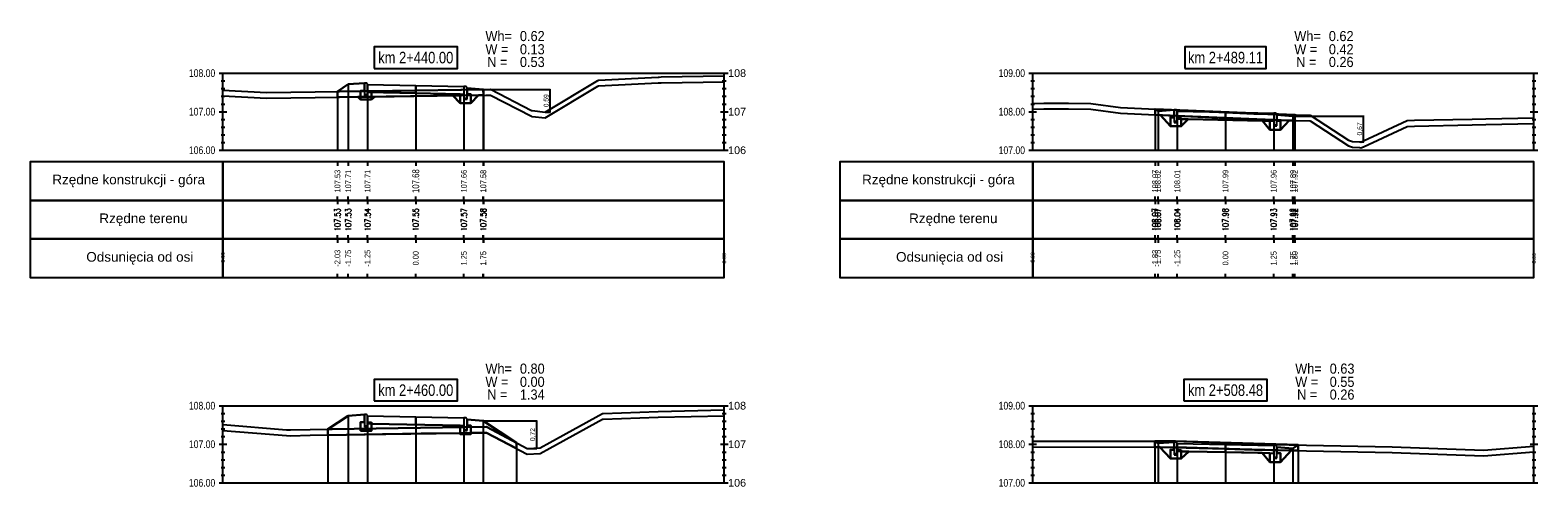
# Model space of a CAD drawing. Extents: x 7537626 to 7538805, y 5722894 to 5725486.
# Tile 33 of 105: x 7538198 to 7538237, y 5725399 to 5725410. Entities that reach past the tile are written whole.
import ezdxf

# ---------------------------------------------------------------- set-up
doc = ezdxf.new("R2010")
doc.units = 0
doc.header["$PDMODE"] = 35
doc.header["$PDSIZE"] = 0.3
for name, color, linetype in [('C-DROGI-PROFILE', 7, 'Continuous'), ('C-DROGI-PROFILE-ETYKIETY', 7, 'Continuous'), ('C-DROGI-PRZEKROJE-ETYKIETY', 7, 'Continuous'), ('C-POPRZECZKA-przekrój', 2, 'Continuous'), ('C-POPRZECZKA-widok', 1, 'Continuous')]:
    doc.layers.add(name, color=color, linetype=linetype)
for name, color, linetype, true_color in [('C-humus', 7, 'Continuous', 0x003df5), ('C-Teren', 7, 'Continuous', 0x008521), ('poprzeczki', 7, 'Continuous', 0x0000d6)]:
    doc.layers.add(name, color=color, linetype=linetype, true_color=true_color)
for name, color, linetype, lineweight, plot in [('D-1.pow. hum.', 7, 'Continuous', 30, False), ('D-2.wykop', 30, 'Continuous', 30, False), ('D-3.nasyp', 4, 'Continuous', 30, False)]:
    doc.layers.add(name, color=color, linetype=linetype, lineweight=lineweight, plot=plot)
doc.layers.add('D-roboty-ziemne-opis', color=2, linetype='Continuous', lineweight=30)
doc.styles.add('2mm08', font='arial.ttf', dxfattribs={"width": 0.8})
doc.styles.add('opis_50', font='arial.ttf', dxfattribs={"height": 0.125})
doc.styles.get("Standard").update_dxf_attribs({"font": 'arial.ttf'})
doc.dimstyles.new('OPIS_50', dxfattribs={"dimscale": 0.5, "dimtxt": 0.125, "dimasz": 0.25, "dimexe": 0.1, "dimexo": 0.15, "dimgap": 0.1, "dimtad": 1, "dimzin": 0, "dimtxsty": 'opis_50', "dimblk": 'ARCHTICK', "dimcen": 0.15, "dimdle": 0.1, "dimaunit": 2, "dimadec": 4, "dimazin": 0, "dimtfac": 1, "dimtmove": 0, "dimatfit": 3, "dimfxl": 1, "dimarcsym": 0})

# ---------------------------------------------------------------- blocks, each defined once
blk = doc.blocks.new('_ArchTick')
at = {"color": 0, "linetype": 'ByBlock', "const_width": 0.15}
blk.add_lwpolyline([(-0.5, -0.5), (0.5, 0.5)], dxfattribs=at)
blk = doc.blocks.new('*D120')
at = {"layer": 'Defpoints', "color": 0, "transparency": 16777216}
for p in [(7538209.328, 5725408.918), (7538210.936, 5725408.33), (7538211.057, 5725408.33)]:
    blk.add_point(p, dxfattribs=at)
at = {"layer": 'poprzeczki', "color": 0, "lineweight": -2, "transparency": 16777216}
for p, q in [((7538209.343, 5725408.918), (7538211.067, 5725408.918)), ((7538211.057, 5725408.928), (7538211.057, 5725408.32)), ((7538210.951, 5725408.33), (7538211.067, 5725408.33))]:
    blk.add_line(p, q, dxfattribs=at)
at = {"layer": 'poprzeczki', "color": 0, "lineweight": -2, "transparency": 16777216, "xscale": 0.025, "yscale": 0.025, "zscale": 0.025}
for p, rotation in [((7538211.057, 5725408.918), 90), ((7538211.057, 5725408.33), 270)]:
    blk.add_blockref('_ArchTick', p, dxfattribs=dict(at, rotation=rotation))
at = {"layer": 'poprzeczki', "color": 0, "transparency": 16777216, "insert": (7538210.972, 5725408.624), "char_height": 0.125, "attachment_point": 5, "rotation": 90, "style": 'opis_50'}
blk.add_mtext('0,59', dxfattribs=at)
blk = doc.blocks.new('*D121')
at = {"layer": 'Defpoints', "color": 0, "transparency": 16777216}
for p in [(7538209.328, 5725400.325), (7538210.464, 5725399.604), (7538210.705, 5725399.604)]:
    blk.add_point(p, dxfattribs=at)
at = {"layer": 'poprzeczki', "color": 0, "lineweight": -2, "transparency": 16777216}
for p, q in [((7538209.343, 5725400.325), (7538210.715, 5725400.325)), ((7538210.705, 5725400.335), (7538210.705, 5725399.594)), ((7538210.479, 5725399.604), (7538210.715, 5725399.604))]:
    blk.add_line(p, q, dxfattribs=at)
at = {"layer": 'poprzeczki', "color": 0, "lineweight": -2, "transparency": 16777216, "xscale": 0.025, "yscale": 0.025, "zscale": 0.025}
for p, rotation in [((7538210.705, 5725400.325), 90), ((7538210.705, 5725399.604), 270)]:
    blk.add_blockref('_ArchTick', p, dxfattribs=dict(at, rotation=rotation))
at = {"layer": 'poprzeczki', "color": 0, "transparency": 16777216, "insert": (7538210.62, 5725399.965), "char_height": 0.125, "attachment_point": 5, "rotation": 90, "style": 'opis_50'}
blk.add_mtext('0,72', dxfattribs=at)
blk = doc.blocks.new('*D123')
at = {"layer": 'Defpoints', "color": 0, "transparency": 16777216}
for p in [(7538230.328, 5725408.227), (7538232.049, 5725407.559), (7538232.152, 5725407.559)]:
    blk.add_point(p, dxfattribs=at)
at = {"layer": 'poprzeczki', "color": 0, "lineweight": -2, "transparency": 16777216}
for p, q in [((7538230.343, 5725408.227), (7538232.162, 5725408.227)), ((7538232.152, 5725408.237), (7538232.152, 5725407.549)), ((7538232.064, 5725407.559), (7538232.162, 5725407.559))]:
    blk.add_line(p, q, dxfattribs=at)
at = {"layer": 'poprzeczki', "color": 0, "lineweight": -2, "transparency": 16777216, "xscale": 0.025, "yscale": 0.025, "zscale": 0.025}
for p, rotation in [((7538232.152, 5725408.227), 90), ((7538232.152, 5725407.559), 270)]:
    blk.add_blockref('_ArchTick', p, dxfattribs=dict(at, rotation=rotation))
at = {"layer": 'poprzeczki', "color": 0, "transparency": 16777216, "insert": (7538232.067, 5725407.893), "char_height": 0.125, "attachment_point": 5, "rotation": 90, "style": 'opis_50'}
blk.add_mtext('0,67', dxfattribs=at)

msp = doc.modelspace()

# ---------------------------------------------------------------- linework, layer by layer
at = {"layer": 'C-DROGI-PROFILE', "color": 7, "linetype": 'Continuous', "lineweight": -3}
for p, q in [((7538205.548, 5725407.039), (7538205.548, 5725406.939)), ((7538205.828, 5725407.039), (7538205.828, 5725406.939)), ((7538206.328, 5725407.039), (7538206.328, 5725406.939)), ((7538207.578, 5725407.039), (7538207.578, 5725406.939)), ((7538208.828, 5725407.039), (7538208.828, 5725406.939)), ((7538209.328, 5725407.039), (7538209.328, 5725406.939)), ((7538209.332, 5725407.039), (7538209.332, 5725406.939)), ((7538226.751, 5725407.039), (7538226.751, 5725406.939)), ((7538226.828, 5725407.039), (7538226.828, 5725406.939)), ((7538227.328, 5725407.039), (7538227.328, 5725406.939)), ((7538228.578, 5725407.039), (7538228.578, 5725406.939)), ((7538229.828, 5725407.039), (7538229.828, 5725406.939)), ((7538230.328, 5725407.039), (7538230.328, 5725406.939)), ((7538230.376, 5725407.039), (7538230.376, 5725406.939)), ((7538205.548, 5725406.039), (7538205.548, 5725406.139)), ((7538205.548, 5725406.039), (7538205.548, 5725405.939)), ((7538205.828, 5725406.039), (7538205.828, 5725406.139)), ((7538205.828, 5725406.039), (7538205.828, 5725405.939)), ((7538206.328, 5725406.039), (7538206.328, 5725406.139)), ((7538206.328, 5725406.039), (7538206.328, 5725405.939)), ((7538207.578, 5725406.039), (7538207.578, 5725406.139)), ((7538207.578, 5725406.039), (7538207.578, 5725405.939)), ((7538208.828, 5725406.039), (7538208.828, 5725406.139)), ((7538208.828, 5725406.039), (7538208.828, 5725405.939)), ((7538209.328, 5725406.039), (7538209.328, 5725406.139)), ((7538209.328, 5725406.039), (7538209.328, 5725405.939)), ((7538209.332, 5725406.039), (7538209.332, 5725406.139)), ((7538209.332, 5725406.039), (7538209.332, 5725405.939)), ((7538226.751, 5725406.039), (7538226.751, 5725406.139)), ((7538226.751, 5725406.039), (7538226.751, 5725405.939)), ((7538226.828, 5725406.039), (7538226.828, 5725406.139)), ((7538226.828, 5725406.039), (7538226.828, 5725405.939)), ((7538227.328, 5725406.039), (7538227.328, 5725406.139)), ((7538227.328, 5725406.039), (7538227.328, 5725405.939)), ((7538228.578, 5725406.039), (7538228.578, 5725406.139)), ((7538228.578, 5725406.039), (7538228.578, 5725405.939)), ((7538229.828, 5725406.039), (7538229.828, 5725406.139)), ((7538229.828, 5725406.039), (7538229.828, 5725405.939)), ((7538230.328, 5725406.039), (7538230.328, 5725406.139)), ((7538230.328, 5725406.039), (7538230.328, 5725405.939)), ((7538230.376, 5725406.039), (7538230.376, 5725406.139)), ((7538230.376, 5725406.039), (7538230.376, 5725405.939)), ((7538205.548, 5725405.039), (7538205.548, 5725405.139)), ((7538205.548, 5725405.039), (7538205.548, 5725404.939)), ((7538205.828, 5725405.039), (7538205.828, 5725405.139)), ((7538205.828, 5725405.039), (7538205.828, 5725404.939)), ((7538206.328, 5725405.039), (7538206.328, 5725405.139)), ((7538206.328, 5725405.039), (7538206.328, 5725404.939)), ((7538207.578, 5725405.039), (7538207.578, 5725405.139)), ((7538207.578, 5725405.039), (7538207.578, 5725404.939)), ((7538208.828, 5725405.039), (7538208.828, 5725405.139)), ((7538208.828, 5725405.039), (7538208.828, 5725404.939)), ((7538209.328, 5725405.039), (7538209.328, 5725405.139)), ((7538209.328, 5725405.039), (7538209.328, 5725404.939)), ((7538209.332, 5725405.039), (7538209.332, 5725405.139)), ((7538209.332, 5725405.039), (7538209.332, 5725404.939)), ((7538226.751, 5725405.039), (7538226.751, 5725405.139)), ((7538226.751, 5725405.039), (7538226.751, 5725404.939)), ((7538226.828, 5725405.039), (7538226.828, 5725405.139)), ((7538226.828, 5725405.039), (7538226.828, 5725404.939)), ((7538227.328, 5725405.039), (7538227.328, 5725405.139)), ((7538227.328, 5725405.039), (7538227.328, 5725404.939)), ((7538228.578, 5725405.039), (7538228.578, 5725405.139)), ((7538228.578, 5725405.039), (7538228.578, 5725404.939)), ((7538229.828, 5725405.039), (7538229.828, 5725405.139)), ((7538229.828, 5725405.039), (7538229.828, 5725404.939)), ((7538230.328, 5725405.039), (7538230.328, 5725405.139)), ((7538230.328, 5725405.039), (7538230.328, 5725404.939)), ((7538230.376, 5725405.039), (7538230.376, 5725405.139)), ((7538230.376, 5725405.039), (7538230.376, 5725404.939)), ((7538205.548, 5725404.039), (7538205.548, 5725404.139)), ((7538205.828, 5725404.039), (7538205.828, 5725404.139)), ((7538206.328, 5725404.039), (7538206.328, 5725404.139)), ((7538207.578, 5725404.039), (7538207.578, 5725404.139)), ((7538208.828, 5725404.039), (7538208.828, 5725404.139)), ((7538209.328, 5725404.039), (7538209.328, 5725404.139)), ((7538209.332, 5725404.039), (7538209.332, 5725404.139)), ((7538226.751, 5725404.039), (7538226.751, 5725404.139)), ((7538226.828, 5725404.039), (7538226.828, 5725404.139)), ((7538227.328, 5725404.039), (7538227.328, 5725404.139)), ((7538228.578, 5725404.039), (7538228.578, 5725404.139)), ((7538229.828, 5725404.039), (7538229.828, 5725404.139)), ((7538230.328, 5725404.039), (7538230.328, 5725404.139)), ((7538230.376, 5725404.039), (7538230.376, 5725404.139))]:
    msp.add_line(p, q, dxfattribs=at)
at = {"layer": 'C-DROGI-PROFILE', "color": 1, "linetype": 'Continuous', "lineweight": -3}
for points in [[(7538202.578, 5725406.039), (7538202.578, 5725407.039), (7538197.578, 5725407.039), (7538197.578, 5725406.039)], [(7538202.578, 5725406.039), (7538215.578, 5725406.039), (7538215.578, 5725407.039), (7538202.578, 5725407.039)], [(7538223.578, 5725406.039), (7538223.578, 5725407.039), (7538218.578, 5725407.039), (7538218.578, 5725406.039)], [(7538223.578, 5725406.039), (7538236.578, 5725406.039), (7538236.578, 5725407.039), (7538223.578, 5725407.039)], [(7538202.578, 5725405.039), (7538202.578, 5725406.039), (7538197.578, 5725406.039), (7538197.578, 5725405.039)], [(7538202.578, 5725405.039), (7538215.578, 5725405.039), (7538215.578, 5725406.039), (7538202.578, 5725406.039)], [(7538223.578, 5725405.039), (7538223.578, 5725406.039), (7538218.578, 5725406.039), (7538218.578, 5725405.039)], [(7538223.578, 5725405.039), (7538236.578, 5725405.039), (7538236.578, 5725406.039), (7538223.578, 5725406.039)], [(7538202.578, 5725404.039), (7538202.578, 5725405.039), (7538197.578, 5725405.039), (7538197.578, 5725404.039)], [(7538202.578, 5725404.039), (7538215.578, 5725404.039), (7538215.578, 5725405.039), (7538202.578, 5725405.039)], [(7538223.578, 5725404.039), (7538223.578, 5725405.039), (7538218.578, 5725405.039), (7538218.578, 5725404.039)], [(7538223.578, 5725404.039), (7538236.578, 5725404.039), (7538236.578, 5725405.039), (7538223.578, 5725405.039)]]:
    msp.add_3dface(points, dxfattribs=at)
at = {"layer": 'C-DROGI-PRZEKROJE-ETYKIETY', "color": 1, "linetype": 'Continuous', "lineweight": -3}
for p, q in [((7538205.548, 5725408.864), (7538205.548, 5725407.339)), ((7538205.828, 5725409.051), (7538205.828, 5725407.339)), ((7538206.328, 5725409.044), (7538206.328, 5725407.339)), ((7538207.578, 5725409.019), (7538207.578, 5725407.339)), ((7538208.828, 5725408.994), (7538208.828, 5725407.339)), ((7538209.328, 5725408.921), (7538209.328, 5725407.339)), ((7538209.332, 5725408.918), (7538209.332, 5725407.339)), ((7538226.751, 5725408.408), (7538226.751, 5725407.339)), ((7538226.828, 5725408.357), (7538226.828, 5725407.339)), ((7538227.328, 5725408.351), (7538227.328, 5725407.339)), ((7538228.578, 5725408.326), (7538228.578, 5725407.339)), ((7538229.828, 5725408.301), (7538229.828, 5725407.339)), ((7538230.328, 5725408.227), (7538230.328, 5725407.339)), ((7538230.376, 5725408.259), (7538230.376, 5725407.339)), ((7538205.302, 5725400.105), (7538205.302, 5725398.714)), ((7538205.828, 5725400.455), (7538205.828, 5725398.714)), ((7538206.328, 5725400.449), (7538206.328, 5725398.714)), ((7538207.578, 5725400.424), (7538207.578, 5725398.714)), ((7538208.828, 5725400.399), (7538208.828, 5725398.714)), ((7538209.328, 5725400.325), (7538209.328, 5725398.714)), ((7538210.187, 5725399.752), (7538210.187, 5725398.714)), ((7538226.748, 5725399.792), (7538226.748, 5725398.714)), ((7538226.828, 5725399.739), (7538226.828, 5725398.714)), ((7538227.328, 5725399.733), (7538227.328, 5725398.714)), ((7538228.578, 5725399.708), (7538228.578, 5725398.714)), ((7538229.828, 5725399.683), (7538229.828, 5725398.714)), ((7538230.328, 5725399.609), (7538230.328, 5725398.714)), ((7538230.463, 5725399.699), (7538230.463, 5725398.714))]:
    msp.add_line(p, q, dxfattribs=at)
at = {"layer": 'C-humus'}
for p, q in [((7538213.887, 5725409.089), (7538213.943, 5725409.09)), ((7538213.943, 5725409.09), (7538215.578, 5725409.118)), ((7538202.578, 5725408.752), (7538203.711, 5725408.688)), ((7538203.711, 5725408.688), (7538209.394, 5725408.769)), ((7538209.394, 5725408.769), (7538209.484, 5725408.769)), ((7538209.484, 5725408.769), (7538209.52, 5725408.77)), ((7538209.52, 5725408.77), (7538210.58, 5725408.225)), ((7538210.936, 5725408.18), (7538212.3, 5725408.998)), ((7538212.3, 5725408.998), (7538212.319, 5725409.009)), ((7538212.319, 5725409.009), (7538213.868, 5725409.088)), ((7538213.868, 5725409.088), (7538213.887, 5725409.089)), ((7538223.578, 5725408.403), (7538223.869, 5725408.414)), ((7538223.869, 5725408.414), (7538224.502, 5725408.414)), ((7538224.502, 5725408.414), (7538225.085, 5725408.404)), ((7538225.085, 5725408.404), (7538225.854, 5725408.301)), ((7538210.58, 5725408.225), (7538210.59, 5725408.219)), ((7538210.59, 5725408.219), (7538210.594, 5725408.219)), ((7538210.594, 5725408.219), (7538210.936, 5725408.18)), ((7538225.854, 5725408.301), (7538229.31, 5725408.136)), ((7538229.31, 5725408.136), (7538230.773, 5725408.1)), ((7538230.773, 5725408.1), (7538231.771, 5725407.455)), ((7538232.154, 5725407.43), (7538233.291, 5725407.958)), ((7538233.291, 5725407.958), (7538233.476, 5725407.968)), ((7538233.476, 5725407.968), (7538234.977, 5725407.995)), ((7538234.977, 5725407.995), (7538235.328, 5725408.005)), ((7538235.328, 5725408.005), (7538236.578, 5725408.03)), ((7538231.771, 5725407.455), (7538231.87, 5725407.418)), ((7538231.87, 5725407.418), (7538232.049, 5725407.409)), ((7538232.049, 5725407.409), (7538232.09, 5725407.403)), ((7538232.09, 5725407.403), (7538232.154, 5725407.43)), ((7538211.051, 5725399.61), (7538212.419, 5725400.364)), ((7538212.419, 5725400.364), (7538212.438, 5725400.364)), ((7538212.438, 5725400.364), (7538213.866, 5725400.414)), ((7538213.866, 5725400.414), (7538215.578, 5725400.456)), ((7538202.578, 5725400.076), (7538204.223, 5725399.942)), ((7538204.223, 5725399.942), (7538204.33, 5725399.937)), ((7538204.33, 5725399.937), (7538204.839, 5725399.948)), ((7538204.839, 5725399.948), (7538209.41, 5725400.014)), ((7538209.41, 5725400.014), (7538209.416, 5725400.014)), ((7538209.416, 5725400.014), (7538209.416, 5725400.014)), ((7538209.416, 5725400.014), (7538209.466, 5725399.988)), ((7538209.466, 5725399.988), (7538210.464, 5725399.454)), ((7538210.464, 5725399.454), (7538210.465, 5725399.454)), ((7538210.465, 5725399.454), (7538210.804, 5725399.474)), ((7538210.804, 5725399.474), (7538211.051, 5725399.61)), ((7538223.578, 5725399.646), (7538227.273, 5725399.642)), ((7538227.273, 5725399.642), (7538229.333, 5725399.568)), ((7538229.333, 5725399.568), (7538229.787, 5725399.563)), ((7538229.787, 5725399.563), (7538232.896, 5725399.499)), ((7538232.896, 5725399.499), (7538235.272, 5725399.416)), ((7538235.272, 5725399.416), (7538236.578, 5725399.518))]:
    msp.add_line(p, q, dxfattribs=at)
at = {"layer": 'C-POPRZECZKA-przekrój', "color": 2, "linetype": 'Continuous', "lineweight": -3}
for p, q in [((7538205.548, 5725408.864), (7538205.828, 5725409.051)), ((7538205.828, 5725409.051), (7538206.248, 5725409.084)), ((7538206.148, 5725408.654), (7538206.148, 5725408.884)), ((7538206.148, 5725408.884), (7538206.248, 5725408.884)), ((7538206.288, 5725409.084), (7538206.248, 5725409.084)), ((7538206.248, 5725409.084), (7538206.248, 5725408.754)), ((7538206.248, 5725408.884), (7538206.248, 5725408.784)), ((7538206.248, 5725408.784), (7538206.328, 5725408.784)), ((7538206.248, 5725408.754), (7538206.328, 5725408.754)), ((7538206.293, 5725409.084), (7538206.288, 5725409.084)), ((7538206.302, 5725409.082), (7538206.293, 5725409.084)), ((7538206.31, 5725409.077), (7538206.302, 5725409.082)), ((7538206.316, 5725409.072), (7538206.31, 5725409.077)), ((7538206.32, 5725409.067), (7538206.316, 5725409.072)), ((7538206.325, 5725409.06), (7538206.32, 5725409.067)), ((7538206.327, 5725409.052), (7538206.325, 5725409.06)), ((7538206.328, 5725409.044), (7538206.327, 5725409.052)), ((7538206.328, 5725409.044), (7538207.578, 5725409.019)), ((7538206.328, 5725409.044), (7538206.329, 5725408.844)), ((7538206.328, 5725408.754), (7538206.328, 5725409.044)), ((7538206.328, 5725409.044), (7538206.328, 5725408.884)), ((7538206.328, 5725408.884), (7538206.428, 5725408.884)), ((7538206.329, 5725408.844), (7538207.578, 5725408.819)), ((7538206.428, 5725408.884), (7538206.428, 5725408.654)), ((7538207.578, 5725408.819), (7538207.578, 5725409.019)), ((7538207.578, 5725409.019), (7538208.828, 5725408.994)), ((7538207.578, 5725408.819), (7538208.827, 5725408.794)), ((7538208.728, 5725408.564), (7538208.728, 5725408.794)), ((7538208.728, 5725408.794), (7538208.828, 5725408.794)), ((7538208.828, 5725408.994), (7538208.827, 5725408.794)), ((7538208.868, 5725408.994), (7538208.828, 5725408.994)), ((7538208.828, 5725408.994), (7538208.828, 5725408.664)), ((7538208.828, 5725408.794), (7538208.828, 5725408.694)), ((7538208.873, 5725408.994), (7538208.868, 5725408.994)), ((7538208.882, 5725408.992), (7538208.873, 5725408.994)), ((7538208.89, 5725408.987), (7538208.882, 5725408.992)), ((7538208.896, 5725408.982), (7538208.89, 5725408.987)), ((7538208.9, 5725408.977), (7538208.896, 5725408.982)), ((7538208.905, 5725408.97), (7538208.9, 5725408.977)), ((7538208.907, 5725408.962), (7538208.905, 5725408.97)), ((7538208.908, 5725408.954), (7538208.907, 5725408.962)), ((7538208.908, 5725408.664), (7538208.908, 5725408.954)), ((7538208.908, 5725408.954), (7538208.908, 5725408.794)), ((7538208.908, 5725408.954), (7538209.328, 5725408.921)), ((7538208.908, 5725408.794), (7538209.008, 5725408.794)), ((7538209.008, 5725408.794), (7538209.008, 5725408.564)), ((7538209.328, 5725408.921), (7538209.332, 5725408.918)), ((7538206.428, 5725408.654), (7538206.148, 5725408.654)), ((7538209.008, 5725408.564), (7538208.728, 5725408.564)), ((7538208.828, 5725408.694), (7538208.908, 5725408.694)), ((7538208.828, 5725408.664), (7538208.908, 5725408.664)), ((7538226.751, 5725408.408), (7538226.828, 5725408.357)), ((7538226.828, 5725408.357), (7538227.248, 5725408.391)), ((7538227.288, 5725408.391), (7538227.248, 5725408.391)), ((7538227.248, 5725408.391), (7538227.248, 5725408.061)), ((7538227.293, 5725408.39), (7538227.288, 5725408.391)), ((7538227.302, 5725408.388), (7538227.293, 5725408.39)), ((7538227.31, 5725408.384), (7538227.302, 5725408.388)), ((7538227.316, 5725408.379), (7538227.31, 5725408.384)), ((7538227.32, 5725408.374), (7538227.316, 5725408.379)), ((7538227.325, 5725408.366), (7538227.32, 5725408.374)), ((7538227.327, 5725408.358), (7538227.325, 5725408.366)), ((7538227.328, 5725408.351), (7538227.327, 5725408.358)), ((7538227.328, 5725408.351), (7538228.578, 5725408.326)), ((7538227.328, 5725408.351), (7538227.329, 5725408.151)), ((7538227.328, 5725408.061), (7538227.328, 5725408.351)), ((7538227.328, 5725408.351), (7538227.328, 5725408.191)), ((7538228.578, 5725408.126), (7538228.578, 5725408.326)), ((7538228.578, 5725408.326), (7538229.828, 5725408.301)), ((7538227.148, 5725407.961), (7538227.148, 5725408.191)), ((7538227.148, 5725408.191), (7538227.248, 5725408.191)), ((7538227.428, 5725407.961), (7538227.148, 5725407.961)), ((7538227.248, 5725408.191), (7538227.248, 5725408.091)), ((7538227.248, 5725408.091), (7538227.328, 5725408.091)), ((7538227.248, 5725408.061), (7538227.328, 5725408.061)), ((7538227.328, 5725408.191), (7538227.428, 5725408.191)), ((7538227.329, 5725408.151), (7538228.578, 5725408.126)), ((7538227.428, 5725408.191), (7538227.428, 5725407.961)), ((7538228.578, 5725408.126), (7538229.827, 5725408.101)), ((7538229.728, 5725407.871), (7538229.728, 5725408.101)), ((7538229.728, 5725408.101), (7538229.828, 5725408.101)), ((7538229.828, 5725408.301), (7538229.827, 5725408.101)), ((7538229.868, 5725408.301), (7538229.828, 5725408.301)), ((7538229.828, 5725408.301), (7538229.828, 5725407.971)), ((7538229.828, 5725408.101), (7538229.828, 5725408.001)), ((7538229.828, 5725408.001), (7538229.908, 5725408.001)), ((7538229.828, 5725407.971), (7538229.908, 5725407.971)), ((7538229.873, 5725408.3), (7538229.868, 5725408.301)), ((7538229.882, 5725408.298), (7538229.873, 5725408.3)), ((7538229.89, 5725408.294), (7538229.882, 5725408.298)), ((7538229.896, 5725408.289), (7538229.89, 5725408.294)), ((7538229.9, 5725408.284), (7538229.896, 5725408.289)), ((7538229.905, 5725408.276), (7538229.9, 5725408.284)), ((7538229.907, 5725408.268), (7538229.905, 5725408.276)), ((7538229.908, 5725408.261), (7538229.907, 5725408.268)), ((7538229.908, 5725407.971), (7538229.908, 5725408.261)), ((7538229.908, 5725408.261), (7538229.908, 5725408.101)), ((7538229.908, 5725408.261), (7538230.328, 5725408.227)), ((7538229.908, 5725408.101), (7538230.008, 5725408.101)), ((7538230.008, 5725408.101), (7538230.008, 5725407.871)), ((7538230.328, 5725408.227), (7538230.376, 5725408.259)), ((7538230.008, 5725407.871), (7538229.728, 5725407.871)), ((7538205.828, 5725400.455), (7538206.248, 5725400.489)), ((7538206.288, 5725400.489), (7538206.248, 5725400.489)), ((7538206.248, 5725400.489), (7538206.248, 5725400.159)), ((7538206.293, 5725400.488), (7538206.288, 5725400.489)), ((7538206.302, 5725400.486), (7538206.293, 5725400.488)), ((7538205.302, 5725400.105), (7538205.828, 5725400.455)), ((7538206.148, 5725400.059), (7538206.148, 5725400.289)), ((7538206.148, 5725400.289), (7538206.248, 5725400.289)), ((7538206.248, 5725400.289), (7538206.248, 5725400.189)), ((7538206.248, 5725400.189), (7538206.328, 5725400.189)), ((7538206.248, 5725400.159), (7538206.328, 5725400.159)), ((7538206.31, 5725400.482), (7538206.302, 5725400.486)), ((7538206.316, 5725400.477), (7538206.31, 5725400.482)), ((7538206.32, 5725400.472), (7538206.316, 5725400.477)), ((7538206.325, 5725400.464), (7538206.32, 5725400.472)), ((7538206.327, 5725400.456), (7538206.325, 5725400.464)), ((7538206.328, 5725400.449), (7538206.327, 5725400.456)), ((7538206.328, 5725400.449), (7538207.578, 5725400.424)), ((7538206.328, 5725400.449), (7538206.329, 5725400.249)), ((7538206.328, 5725400.159), (7538206.328, 5725400.449)), ((7538206.328, 5725400.449), (7538206.328, 5725400.289)), ((7538206.328, 5725400.289), (7538206.428, 5725400.289)), ((7538206.329, 5725400.249), (7538207.578, 5725400.224)), ((7538206.428, 5725400.289), (7538206.428, 5725400.059)), ((7538207.578, 5725400.224), (7538207.578, 5725400.424)), ((7538207.578, 5725400.424), (7538208.828, 5725400.399)), ((7538207.578, 5725400.224), (7538208.827, 5725400.199)), ((7538208.728, 5725399.969), (7538208.728, 5725400.199)), ((7538208.728, 5725400.199), (7538208.828, 5725400.199)), ((7538208.828, 5725400.399), (7538208.827, 5725400.199)), ((7538208.868, 5725400.399), (7538208.828, 5725400.399)), ((7538208.828, 5725400.399), (7538208.828, 5725400.069)), ((7538208.828, 5725400.199), (7538208.828, 5725400.099)), ((7538208.828, 5725400.099), (7538208.908, 5725400.099)), ((7538208.873, 5725400.398), (7538208.868, 5725400.399)), ((7538208.882, 5725400.396), (7538208.873, 5725400.398)), ((7538208.89, 5725400.392), (7538208.882, 5725400.396)), ((7538208.896, 5725400.387), (7538208.89, 5725400.392)), ((7538208.9, 5725400.382), (7538208.896, 5725400.387)), ((7538208.905, 5725400.374), (7538208.9, 5725400.382)), ((7538208.907, 5725400.366), (7538208.905, 5725400.374)), ((7538208.908, 5725400.359), (7538208.907, 5725400.366)), ((7538208.908, 5725400.069), (7538208.908, 5725400.359)), ((7538208.908, 5725400.359), (7538208.908, 5725400.199)), ((7538208.908, 5725400.359), (7538209.328, 5725400.325)), ((7538208.908, 5725400.199), (7538209.008, 5725400.199)), ((7538209.008, 5725400.199), (7538209.008, 5725399.969)), ((7538209.328, 5725400.325), (7538210.187, 5725399.752)), ((7538206.428, 5725400.059), (7538206.148, 5725400.059)), ((7538209.008, 5725399.969), (7538208.728, 5725399.969)), ((7538208.828, 5725400.069), (7538208.908, 5725400.069)), ((7538226.748, 5725399.792), (7538226.828, 5725399.739)), ((7538226.828, 5725399.739), (7538227.248, 5725399.773)), ((7538227.288, 5725399.773), (7538227.248, 5725399.773)), ((7538227.248, 5725399.773), (7538227.248, 5725399.443)), ((7538227.293, 5725399.772), (7538227.288, 5725399.773)), ((7538227.302, 5725399.77), (7538227.293, 5725399.772)), ((7538227.31, 5725399.766), (7538227.302, 5725399.77)), ((7538227.316, 5725399.761), (7538227.31, 5725399.766)), ((7538227.32, 5725399.756), (7538227.316, 5725399.761)), ((7538227.325, 5725399.748), (7538227.32, 5725399.756)), ((7538227.327, 5725399.74), (7538227.325, 5725399.748)), ((7538227.328, 5725399.733), (7538227.327, 5725399.74)), ((7538227.328, 5725399.733), (7538228.578, 5725399.708)), ((7538227.328, 5725399.733), (7538227.329, 5725399.533)), ((7538227.328, 5725399.443), (7538227.328, 5725399.733)), ((7538227.328, 5725399.733), (7538227.328, 5725399.573)), ((7538228.578, 5725399.508), (7538228.578, 5725399.708)), ((7538228.578, 5725399.708), (7538229.828, 5725399.683)), ((7538227.148, 5725399.343), (7538227.148, 5725399.573)), ((7538227.148, 5725399.573), (7538227.248, 5725399.573)), ((7538227.428, 5725399.343), (7538227.148, 5725399.343)), ((7538227.248, 5725399.573), (7538227.248, 5725399.473)), ((7538227.248, 5725399.473), (7538227.328, 5725399.473)), ((7538227.248, 5725399.443), (7538227.328, 5725399.443)), ((7538227.328, 5725399.573), (7538227.428, 5725399.573)), ((7538227.329, 5725399.533), (7538228.578, 5725399.508)), ((7538227.428, 5725399.573), (7538227.428, 5725399.343)), ((7538228.578, 5725399.508), (7538229.827, 5725399.483)), ((7538229.728, 5725399.253), (7538229.728, 5725399.483)), ((7538229.728, 5725399.483), (7538229.828, 5725399.483)), ((7538229.828, 5725399.683), (7538229.827, 5725399.483)), ((7538229.868, 5725399.683), (7538229.828, 5725399.683)), ((7538229.828, 5725399.683), (7538229.828, 5725399.353)), ((7538229.828, 5725399.483), (7538229.828, 5725399.383)), ((7538229.828, 5725399.383), (7538229.908, 5725399.383)), ((7538229.828, 5725399.353), (7538229.908, 5725399.353)), ((7538229.873, 5725399.682), (7538229.868, 5725399.683)), ((7538229.882, 5725399.68), (7538229.873, 5725399.682)), ((7538229.89, 5725399.676), (7538229.882, 5725399.68)), ((7538229.896, 5725399.671), (7538229.89, 5725399.676)), ((7538229.9, 5725399.666), (7538229.896, 5725399.671)), ((7538229.905, 5725399.658), (7538229.9, 5725399.666)), ((7538229.907, 5725399.65), (7538229.905, 5725399.658)), ((7538229.908, 5725399.643), (7538229.907, 5725399.65)), ((7538229.908, 5725399.353), (7538229.908, 5725399.643)), ((7538229.908, 5725399.643), (7538229.908, 5725399.483)), ((7538229.908, 5725399.643), (7538230.328, 5725399.609)), ((7538229.908, 5725399.483), (7538230.008, 5725399.483)), ((7538230.008, 5725399.483), (7538230.008, 5725399.253)), ((7538230.328, 5725399.609), (7538230.463, 5725399.699)), ((7538230.008, 5725399.253), (7538229.728, 5725399.253))]:
    msp.add_line(p, q, dxfattribs=at)
at = {"layer": 'C-POPRZECZKA-widok', "color": 1, "linetype": 'Continuous', "lineweight": -3}
for p, q in [((7538202.478, 5725409.339), (7538215.678, 5725409.339)), ((7538202.528, 5725409.139), (7538202.628, 5725409.139)), ((7538202.578, 5725407.339), (7538202.578, 5725409.339)), ((7538215.528, 5725409.139), (7538215.628, 5725409.139)), ((7538215.578, 5725407.339), (7538215.578, 5725409.339)), ((7538223.478, 5725409.339), (7538236.678, 5725409.339)), ((7538223.528, 5725409.139), (7538223.628, 5725409.139)), ((7538223.578, 5725407.339), (7538223.578, 5725409.339)), ((7538236.528, 5725409.139), (7538236.628, 5725409.139)), ((7538236.578, 5725407.339), (7538236.578, 5725409.339)), ((7538202.528, 5725408.939), (7538202.628, 5725408.939)), ((7538202.528, 5725408.739), (7538202.628, 5725408.739)), ((7538215.528, 5725408.939), (7538215.628, 5725408.939)), ((7538215.528, 5725408.739), (7538215.628, 5725408.739)), ((7538223.528, 5725408.939), (7538223.628, 5725408.939)), ((7538223.528, 5725408.739), (7538223.628, 5725408.739)), ((7538236.528, 5725408.939), (7538236.628, 5725408.939)), ((7538236.528, 5725408.739), (7538236.628, 5725408.739)), ((7538202.478, 5725408.339), (7538202.678, 5725408.339)), ((7538202.528, 5725408.539), (7538202.628, 5725408.539)), ((7538202.528, 5725408.339), (7538202.628, 5725408.339)), ((7538215.478, 5725408.339), (7538215.678, 5725408.339)), ((7538215.528, 5725408.539), (7538215.628, 5725408.539)), ((7538215.528, 5725408.339), (7538215.628, 5725408.339)), ((7538223.478, 5725408.339), (7538223.678, 5725408.339)), ((7538223.528, 5725408.539), (7538223.628, 5725408.539)), ((7538223.528, 5725408.339), (7538223.628, 5725408.339)), ((7538236.478, 5725408.339), (7538236.678, 5725408.339)), ((7538236.528, 5725408.539), (7538236.628, 5725408.539)), ((7538236.528, 5725408.339), (7538236.628, 5725408.339)), ((7538202.528, 5725408.139), (7538202.628, 5725408.139)), ((7538202.528, 5725407.939), (7538202.628, 5725407.939)), ((7538215.528, 5725408.139), (7538215.628, 5725408.139)), ((7538215.528, 5725407.939), (7538215.628, 5725407.939)), ((7538223.528, 5725408.139), (7538223.628, 5725408.139)), ((7538223.528, 5725407.939), (7538223.628, 5725407.939)), ((7538236.528, 5725408.139), (7538236.628, 5725408.139)), ((7538236.528, 5725407.939), (7538236.628, 5725407.939)), ((7538202.528, 5725407.739), (7538202.628, 5725407.739)), ((7538202.528, 5725407.539), (7538202.628, 5725407.539)), ((7538215.528, 5725407.739), (7538215.628, 5725407.739)), ((7538215.528, 5725407.539), (7538215.628, 5725407.539)), ((7538223.528, 5725407.739), (7538223.628, 5725407.739)), ((7538223.528, 5725407.539), (7538223.628, 5725407.539)), ((7538236.528, 5725407.739), (7538236.628, 5725407.739)), ((7538236.528, 5725407.539), (7538236.628, 5725407.539)), ((7538202.478, 5725407.339), (7538215.678, 5725407.339)), ((7538223.478, 5725407.339), (7538236.678, 5725407.339)), ((7538202.478, 5725400.714), (7538215.678, 5725400.714)), ((7538202.528, 5725400.514), (7538202.628, 5725400.514)), ((7538202.578, 5725398.714), (7538202.578, 5725400.714)), ((7538215.528, 5725400.514), (7538215.628, 5725400.514)), ((7538215.578, 5725398.714), (7538215.578, 5725400.714)), ((7538223.478, 5725400.714), (7538236.678, 5725400.714)), ((7538223.528, 5725400.514), (7538223.628, 5725400.514)), ((7538223.578, 5725398.714), (7538223.578, 5725400.714)), ((7538236.528, 5725400.514), (7538236.628, 5725400.514)), ((7538236.578, 5725398.714), (7538236.578, 5725400.714)), ((7538202.528, 5725400.314), (7538202.628, 5725400.314)), ((7538202.528, 5725400.114), (7538202.628, 5725400.114)), ((7538215.528, 5725400.314), (7538215.628, 5725400.314)), ((7538215.528, 5725400.114), (7538215.628, 5725400.114)), ((7538223.528, 5725400.314), (7538223.628, 5725400.314)), ((7538223.528, 5725400.114), (7538223.628, 5725400.114)), ((7538236.528, 5725400.314), (7538236.628, 5725400.314)), ((7538236.528, 5725400.114), (7538236.628, 5725400.114)), ((7538202.478, 5725399.714), (7538202.678, 5725399.714)), ((7538202.528, 5725399.914), (7538202.628, 5725399.914)), ((7538202.528, 5725399.714), (7538202.628, 5725399.714)), ((7538215.478, 5725399.714), (7538215.678, 5725399.714)), ((7538215.528, 5725399.914), (7538215.628, 5725399.914)), ((7538215.528, 5725399.714), (7538215.628, 5725399.714)), ((7538223.478, 5725399.714), (7538223.678, 5725399.714)), ((7538223.528, 5725399.914), (7538223.628, 5725399.914)), ((7538223.528, 5725399.714), (7538223.628, 5725399.714)), ((7538236.478, 5725399.714), (7538236.678, 5725399.714)), ((7538236.528, 5725399.914), (7538236.628, 5725399.914)), ((7538236.528, 5725399.714), (7538236.628, 5725399.714)), ((7538202.528, 5725399.514), (7538202.628, 5725399.514)), ((7538215.528, 5725399.514), (7538215.628, 5725399.514)), ((7538223.528, 5725399.514), (7538223.628, 5725399.514)), ((7538236.528, 5725399.514), (7538236.628, 5725399.514)), ((7538202.528, 5725399.314), (7538202.628, 5725399.314)), ((7538202.528, 5725399.114), (7538202.628, 5725399.114)), ((7538215.528, 5725399.314), (7538215.628, 5725399.314)), ((7538215.528, 5725399.114), (7538215.628, 5725399.114)), ((7538223.528, 5725399.314), (7538223.628, 5725399.314)), ((7538223.528, 5725399.114), (7538223.628, 5725399.114)), ((7538236.528, 5725399.314), (7538236.628, 5725399.314)), ((7538236.528, 5725399.114), (7538236.628, 5725399.114)), ((7538202.478, 5725398.714), (7538215.678, 5725398.714)), ((7538202.528, 5725398.914), (7538202.628, 5725398.914)), ((7538215.528, 5725398.914), (7538215.628, 5725398.914)), ((7538223.478, 5725398.714), (7538236.678, 5725398.714)), ((7538223.528, 5725398.914), (7538223.628, 5725398.914)), ((7538236.528, 5725398.914), (7538236.628, 5725398.914))]:
    msp.add_line(p, q, dxfattribs=at)
at = {"layer": 'C-POPRZECZKA-widok', "color": 3, "linetype": 'Continuous', "lineweight": -3}
for points in [[(7538206.498, 5725409.464), (7538208.658, 5725409.464), (7538208.658, 5725410.02), (7538206.498, 5725410.02)], [(7538227.521, 5725409.464), (7538229.635, 5725409.464), (7538229.635, 5725410.02), (7538227.521, 5725410.02)], [(7538206.498, 5725400.839), (7538208.658, 5725400.839), (7538208.658, 5725401.395), (7538206.498, 5725401.395)], [(7538227.497, 5725400.839), (7538229.658, 5725400.839), (7538229.658, 5725401.395), (7538227.497, 5725401.395)]]:
    msp.add_3dface(points, dxfattribs=at)
at = {"layer": 'C-Teren'}
for p, q in [((7538210.936, 5725408.33), (7538212.3, 5725409.148)), ((7538212.3, 5725409.148), (7538212.319, 5725409.159)), ((7538212.319, 5725409.159), (7538213.868, 5725409.238)), ((7538213.868, 5725409.238), (7538213.887, 5725409.239)), ((7538213.887, 5725409.239), (7538213.943, 5725409.24)), ((7538213.943, 5725409.24), (7538215.578, 5725409.268)), ((7538202.578, 5725408.902), (7538203.711, 5725408.838)), ((7538203.711, 5725408.838), (7538209.394, 5725408.919)), ((7538209.394, 5725408.919), (7538209.484, 5725408.919)), ((7538209.484, 5725408.919), (7538209.52, 5725408.92)), ((7538209.52, 5725408.92), (7538210.58, 5725408.375)), ((7538210.58, 5725408.375), (7538210.59, 5725408.369)), ((7538210.59, 5725408.369), (7538210.594, 5725408.369)), ((7538210.594, 5725408.369), (7538210.936, 5725408.33)), ((7538223.578, 5725408.553), (7538223.869, 5725408.564)), ((7538223.869, 5725408.564), (7538224.502, 5725408.564)), ((7538224.502, 5725408.564), (7538225.085, 5725408.554)), ((7538225.085, 5725408.554), (7538225.854, 5725408.451)), ((7538225.854, 5725408.451), (7538229.31, 5725408.286)), ((7538229.31, 5725408.286), (7538230.773, 5725408.25)), ((7538230.773, 5725408.25), (7538231.771, 5725407.605)), ((7538232.154, 5725407.58), (7538233.291, 5725408.108)), ((7538233.291, 5725408.108), (7538233.476, 5725408.118)), ((7538233.476, 5725408.118), (7538234.977, 5725408.145)), ((7538234.977, 5725408.145), (7538235.328, 5725408.155)), ((7538235.328, 5725408.155), (7538236.578, 5725408.18)), ((7538231.771, 5725407.605), (7538231.87, 5725407.568)), ((7538231.87, 5725407.568), (7538232.049, 5725407.559)), ((7538232.049, 5725407.559), (7538232.09, 5725407.553)), ((7538232.09, 5725407.553), (7538232.154, 5725407.58)), ((7538211.051, 5725399.76), (7538212.419, 5725400.514)), ((7538212.419, 5725400.514), (7538212.438, 5725400.514)), ((7538212.438, 5725400.514), (7538213.866, 5725400.564)), ((7538213.866, 5725400.564), (7538215.578, 5725400.606)), ((7538202.578, 5725400.226), (7538204.223, 5725400.092)), ((7538204.33, 5725400.087), (7538204.839, 5725400.098)), ((7538204.839, 5725400.098), (7538209.41, 5725400.164)), ((7538209.41, 5725400.164), (7538209.416, 5725400.164)), ((7538209.416, 5725400.164), (7538209.416, 5725400.164)), ((7538209.416, 5725400.164), (7538209.466, 5725400.138)), ((7538209.466, 5725400.138), (7538210.464, 5725399.604)), ((7538204.223, 5725400.092), (7538204.33, 5725400.087)), ((7538210.804, 5725399.624), (7538211.051, 5725399.76)), ((7538223.578, 5725399.796), (7538227.273, 5725399.792)), ((7538227.273, 5725399.792), (7538229.333, 5725399.718)), ((7538229.333, 5725399.718), (7538229.787, 5725399.713)), ((7538229.787, 5725399.713), (7538232.896, 5725399.649)), ((7538210.464, 5725399.604), (7538210.465, 5725399.604)), ((7538210.465, 5725399.604), (7538210.804, 5725399.624)), ((7538232.896, 5725399.649), (7538235.272, 5725399.566)), ((7538235.272, 5725399.566), (7538236.578, 5725399.668))]:
    msp.add_line(p, q, dxfattribs=at)
at = {"layer": 'D-1.pow. hum.'}
for points in [[(7538205.548, 5725408.864), (7538205.548, 5725408.714), (7538209.332, 5725408.768), (7538209.332, 5725408.918), (7538206.977, 5725408.884), (7538205.548, 5725408.864)], [(7538226.751, 5725408.408), (7538226.751, 5725408.258), (7538229.646, 5725408.127), (7538230.376, 5725408.109), (7538230.376, 5725408.259), (7538226.751, 5725408.408)], [(7538205.302, 5725400.105), (7538205.302, 5725399.955), (7538206.717, 5725399.975), (7538209.416, 5725400.014), (7538210.187, 5725399.602), (7538210.187, 5725399.752), (7538209.41, 5725400.164), (7538205.983, 5725400.115), (7538205.302, 5725400.105)], [(7538226.748, 5725399.792), (7538226.748, 5725399.642), (7538227.567, 5725399.631), (7538229.778, 5725399.563), (7538230.463, 5725399.549), (7538230.463, 5725399.699), (7538227.285, 5725399.791), (7538226.748, 5725399.792)]]:
    msp.add_lwpolyline(points, dxfattribs=at)
at = {"layer": 'D-2.wykop'}
for points in [[(7538206.076, 5725408.722), (7538206.148, 5725408.654), (7538206.428, 5725408.654), (7538206.518, 5725408.728), (7538206.076, 5725408.722)], [(7538208.542, 5725408.757), (7538208.728, 5725408.564), (7538209.008, 5725408.564), (7538209.208, 5725408.766), (7538208.542, 5725408.757)], [(7538226.888, 5725408.252), (7538227.148, 5725407.961), (7538227.428, 5725407.961), (7538227.612, 5725408.145), (7538229.535, 5725408.106), (7538229.728, 5725407.871), (7538230.008, 5725407.871), (7538230.23, 5725408.113), (7538226.888, 5725408.252)], [(7538226.876, 5725399.642), (7538227.148, 5725399.343), (7538227.428, 5725399.343), (7538227.627, 5725399.527), (7538229.525, 5725399.489), (7538229.728, 5725399.253), (7538230.008, 5725399.253), (7538230.279, 5725399.553), (7538226.878, 5725399.64)]]:
    msp.add_lwpolyline(points, dxfattribs=at)
at = {"layer": 'D-3.nasyp'}
for points in [[(7538206.248, 5725408.884), (7538206.248, 5725409.084), (7538205.828, 5725409.051), (7538205.548, 5725408.864), (7538205.548, 5725408.714), (7538206.076, 5725408.722), (7538206.148, 5725408.654), (7538206.148, 5725408.884), (7538206.248, 5725408.884)], [(7538206.428, 5725408.842), (7538206.428, 5725408.654), (7538206.518, 5725408.728), (7538208.542, 5725408.757), (7538208.728, 5725408.564), (7538208.728, 5725408.796), (7538206.428, 5725408.842)], [(7538208.908, 5725408.954), (7538208.908, 5725408.794), (7538209.008, 5725408.794), (7538209.008, 5725408.564), (7538209.208, 5725408.766), (7538209.332, 5725408.768), (7538209.33, 5725408.918), (7538208.908, 5725408.954)], [(7538227.148, 5725407.961), (7538227.148, 5725408.191), (7538227.248, 5725408.191), (7538227.248, 5725408.391), (7538226.828, 5725408.357), (7538226.751, 5725408.408), (7538226.751, 5725408.258), (7538226.888, 5725408.252), (7538227.148, 5725407.961)], [(7538227.428, 5725408.149), (7538227.428, 5725407.961), (7538227.612, 5725408.145), (7538227.428, 5725408.149)], [(7538229.535, 5725408.106), (7538229.728, 5725407.871), (7538229.728, 5725408.101), (7538229.535, 5725408.106)], [(7538229.908, 5725408.261), (7538229.908, 5725408.101), (7538230.008, 5725408.101), (7538230.008, 5725407.871), (7538230.23, 5725408.113), (7538230.376, 5725408.113), (7538230.376, 5725408.259), (7538230.328, 5725408.227), (7538229.908, 5725408.261)], [(7538206.148, 5725400.059), (7538206.148, 5725400.289), (7538206.248, 5725400.289), (7538206.248, 5725400.489), (7538205.828, 5725400.455), (7538205.302, 5725400.105), (7538205.302, 5725399.955), (7538207.714, 5725399.99), (7538208.728, 5725400.004), (7538208.732, 5725400.201), (7538206.428, 5725400.247), (7538206.428, 5725400.059), (7538206.148, 5725400.059)], [(7538208.908, 5725400.359), (7538208.908, 5725400.199), (7538209.008, 5725400.199), (7538209.008, 5725400.008), (7538209.416, 5725400.014), (7538210.187, 5725399.606), (7538210.187, 5725399.752), (7538209.328, 5725400.325), (7538208.908, 5725400.359)], [(7538227.148, 5725399.343), (7538227.148, 5725399.573), (7538227.248, 5725399.573), (7538227.248, 5725399.773), (7538226.828, 5725399.739), (7538226.748, 5725399.792), (7538226.748, 5725399.642), (7538226.878, 5725399.64), (7538227.148, 5725399.343)], [(7538227.428, 5725399.531), (7538227.428, 5725399.343), (7538227.627, 5725399.527), (7538227.428, 5725399.531)], [(7538229.728, 5725399.483), (7538229.525, 5725399.489), (7538229.728, 5725399.253), (7538229.728, 5725399.483)], [(7538229.908, 5725399.643), (7538229.908, 5725399.483), (7538230.008, 5725399.483), (7538230.008, 5725399.253), (7538230.279, 5725399.553), (7538230.463, 5725399.549), (7538230.463, 5725399.699), (7538230.328, 5725399.609), (7538229.908, 5725399.643)]]:
    msp.add_lwpolyline(points, dxfattribs=at)

# ---------------------------------------------------------------- texts
at = {"layer": 'C-DROGI-PROFILE', "color": 2}
for s, p in [('Rzędne konstrukcji - góra', (7538198.153, 5725406.456)), ('Rzędne konstrukcji - góra', (7538219.153, 5725406.456)), ('Rzędne terenu', (7538199.373, 5725405.45)), ('Rzędne terenu', (7538220.373, 5725405.45)), ('Odsunięcia od osi', (7538199.034, 5725404.45)), ('Odsunięcia od osi', (7538220.034, 5725404.45))]:
    msp.add_text(s, height=0.25, dxfattribs=at).set_placement(p)
at = {"layer": 'C-DROGI-PROFILE-ETYKIETY', "color": 1, "linetype": 'Continuous', "lineweight": -3, "attachment_point": 5, "rotation": 90, "style": '2mm08'}
for s, insert, char_height in [('107.53', (7538205.548, 5725406.539), 0.15), ('107.71', (7538205.828, 5725406.539), 0.15), ('107.71', (7538206.328, 5725406.539), 0.15), ('107.68', (7538207.578, 5725406.539), 0.18), ('107.66', (7538208.828, 5725406.539), 0.15), ('107.58', (7538209.328, 5725406.539), 0.15), ('107.58', (7538209.332, 5725406.539), 0.15), ('108.07', (7538226.751, 5725406.539), 0.15), ('108.02', (7538226.828, 5725406.539), 0.15), ('108.01', (7538227.328, 5725406.539), 0.15), ('107.99', (7538228.578, 5725406.539), 0.15), ('107.96', (7538229.828, 5725406.539), 0.15), ('107.89', (7538230.328, 5725406.539), 0.15), ('107.92', (7538230.376, 5725406.539), 0.15), ('{\\Fsimplex.shx|c238;107.53}', (7538205.548, 5725405.539), 0.15), ('{\\Fsimplex.shx|c238;107.53}', (7538205.828, 5725405.539), 0.15), ('{\\Fsimplex.shx|c238;107.54}', (7538206.328, 5725405.539), 0.15), ('{\\Fsimplex.shx|c238;107.55}', (7538207.578, 5725405.539), 0.15), ('{\\Fsimplex.shx|c238;107.57}', (7538208.828, 5725405.539), 0.15), ('{\\Fsimplex.shx|c238;107.58}', (7538209.328, 5725405.539), 0.15), ('{\\Fsimplex.shx|c238;107.58}', (7538209.332, 5725405.539), 0.15), ('{\\Fsimplex.shx|c238;108.07}', (7538226.751, 5725405.539), 0.15), ('{\\Fsimplex.shx|c238;108.07}', (7538226.828, 5725405.539), 0.15), ('{\\Fsimplex.shx|c238;108.04}', (7538227.328, 5725405.539), 0.15), ('{\\Fsimplex.shx|c238;107.98}', (7538228.578, 5725405.539), 0.15), ('{\\Fsimplex.shx|c238;107.93}', (7538229.828, 5725405.539), 0.15), ('{\\Fsimplex.shx|c238;107.92}', (7538230.328, 5725405.539), 0.15), ('{\\Fsimplex.shx|c238;107.92}', (7538230.376, 5725405.539), 0.15), ('-2.03', (7538205.548, 5725404.539), 0.15), ('-1.75', (7538205.828, 5725404.539), 0.15), ('-1.25', (7538206.328, 5725404.539), 0.15), ('0.00', (7538207.578, 5725404.539), 0.15), ('1.25', (7538208.828, 5725404.539), 0.15), ('1.75', (7538209.328, 5725404.539), 0.15), ('1.75', (7538209.332, 5725404.539), 0.15), ('-1.83', (7538226.751, 5725404.539), 0.15), ('-1.75', (7538226.828, 5725404.539), 0.15), ('-1.25', (7538227.328, 5725404.539), 0.15), ('0.00', (7538228.578, 5725404.539), 0.15), ('1.25', (7538229.828, 5725404.539), 0.15), ('1.75', (7538230.328, 5725404.539), 0.15), ('1.80', (7538230.376, 5725404.539), 0.15)]:
    msp.add_mtext(s, dxfattribs=dict(at, insert=insert, char_height=char_height))
at = {"layer": 'C-DROGI-PROFILE-ETYKIETY', "color": 7, "linetype": 'Continuous', "lineweight": -3, "char_height": 0.1, "attachment_point": 5, "rotation": 90, "style": '2mm08'}
for s, insert in [('-5.00', (7538202.578, 5725404.539)), ('8.00', (7538215.578, 5725404.539)), ('-5.00', (7538223.578, 5725404.539)), ('8.00', (7538236.578, 5725404.539))]:
    msp.add_mtext(s, dxfattribs=dict(at, insert=insert))
at = {"layer": 'C-POPRZECZKA-widok', "color": 3, "linetype": 'Continuous', "lineweight": -3, "char_height": 0.3, "attachment_point": 8, "style": '2mm08'}
for s, insert in [('km 2+440.00', (7538207.578, 5725409.589)), ('km 2+489.11', (7538228.578, 5725409.589)), ('km 2+460.00', (7538207.578, 5725400.964)), ('km 2+508.48', (7538228.578, 5725400.964))]:
    msp.add_mtext(s, dxfattribs=dict(at, insert=insert))
at = {"layer": 'C-POPRZECZKA-widok', "color": 1, "linetype": 'Continuous', "lineweight": -3, "char_height": 0.2, "attachment_point": 6, "style": '2mm08'}
for s, insert in [('108.00', (7538202.378, 5725409.339)), ('109.00', (7538223.378, 5725409.339)), ('107.00', (7538202.378, 5725408.339)), ('108.00', (7538223.378, 5725408.339)), ('106.00', (7538202.378, 5725407.339)), ('107.00', (7538223.378, 5725407.339)), ('108.00', (7538202.378, 5725400.714)), ('109.00', (7538223.378, 5725400.714)), ('107.00', (7538202.378, 5725399.714)), ('108.00', (7538223.378, 5725399.714)), ('106.00', (7538202.378, 5725398.714)), ('107.00', (7538223.378, 5725398.714))]:
    msp.add_mtext(s, dxfattribs=dict(at, insert=insert))
at = {"layer": 'C-POPRZECZKA-widok', "color": 1, "linetype": 'Continuous', "lineweight": -3, "char_height": 0.2, "attachment_point": 4}
for s, insert in [('108', (7538215.678, 5725409.339)), ('107', (7538215.678, 5725408.339)), ('106', (7538215.678, 5725407.339)), ('108', (7538215.678, 5725400.714)), ('107', (7538215.678, 5725399.714)), ('106', (7538215.678, 5725398.714))]:
    msp.add_mtext(s, dxfattribs=dict(at, insert=insert))
at = {"layer": 'D-roboty-ziemne-opis', "lineweight": 25, "width": 0.9}
for s, p in [('Wh=', (7538209.385, 5725410.17)), ('0.62', (7538210.279, 5725410.17)), ('Wh=', (7538230.362, 5725410.17)), ('0.62', (7538231.257, 5725410.17)), ('W =', (7538209.385, 5725409.828)), ('0.13', (7538210.279, 5725409.828)), ('W =', (7538230.362, 5725409.828)), ('0.42', (7538231.257, 5725409.828)), ('N =', (7538209.433, 5725409.498)), ('0.53', (7538210.279, 5725409.498)), ('N =', (7538230.411, 5725409.498)), ('0.26', (7538231.257, 5725409.498)), ('Wh=', (7538209.385, 5725401.545)), ('0.80', (7538210.279, 5725401.545)), ('Wh=', (7538230.386, 5725401.545)), ('0.63', (7538231.28, 5725401.545)), ('W =', (7538209.385, 5725401.203)), ('0.00', (7538210.279, 5725401.203)), ('W =', (7538230.386, 5725401.203)), ('0.55', (7538231.28, 5725401.203)), ('N =', (7538209.433, 5725400.873)), ('1.34', (7538210.279, 5725400.873)), ('N =', (7538230.434, 5725400.873)), ('0.26', (7538231.28, 5725400.873))]:
    msp.add_text(s, height=0.2625, dxfattribs=at).set_placement(p)

# ---------------------------------------------------------------- dimensions: what is measured, and where the dimension line sits
at = {"layer": 'poprzeczki'}
for base, p1, p2, picture, middle in [((7538211.057, 5725408.33), (7538209.328, 5725408.918), (7538210.936, 5725408.33), '*D120', (7538210.972, 5725408.624)), ((7538232.152, 5725407.559), (7538230.328, 5725408.227), (7538232.049, 5725407.559), '*D123', (7538232.067, 5725407.893)), ((7538210.705, 5725399.604), (7538209.328, 5725400.325), (7538210.464, 5725399.604), '*D121', (7538210.62, 5725399.965))]:
    dim = msp.add_linear_dim(base=base, p1=p1, p2=p2, angle=90, dimstyle='OPIS_50', override={"dimscale": 0.1}, dxfattribs=at)
    dim.commit()
    dim.dimension.update_dxf_attribs({"geometry": picture, "text_midpoint": middle})

doc.saveas('drawing.dxf')
